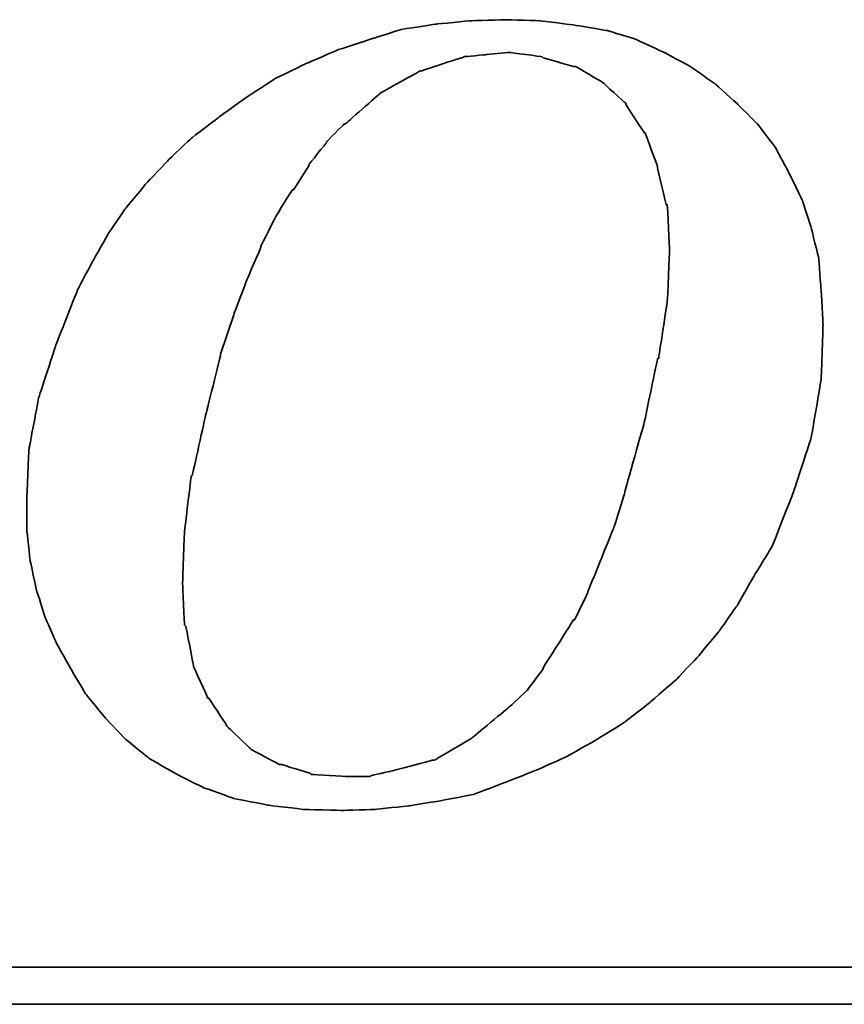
# Model space of a CAD drawing. Header units: millimetres. Extents: x 782 to 1252, y 158 to 339.
# Tile 51 of 55: x 1166.35 to 1173.07, y 206.15 to 214.19. Entities that reach past the tile are written whole.
import ezdxf

# ---------------------------------------------------------------- set-up
doc = ezdxf.new("R2010")
doc.units = ezdxf.units.MM
doc.layers.add('DIM', color=4, linetype='Continuous')
doc.layers.add('layer 1', color=7, linetype='Continuous')

# ---------------------------------------------------------------- blocks, each defined once
blk = doc.blocks.new('TBI MOTION logo(完整正式版)')
at = {"layer": 'layer 1', "color": 22, "lineweight": 35}
for points, knots in [([(35.79625, -6.98375), (35.79625, -6.98375), (36.23125, -7.43875), (36.23125, -7.43875), (36.23125, -7.43875), (36.23125, -7.43875), (36.75625, -7.87125), (36.75625, -7.87125), (36.75625, -7.87125), (36.75625, -7.87125), (37.33125, -8.20375), (37.33125, -8.20375), (37.33125, -8.20375), (37.33125, -8.20375), (37.95625, -8.51875), (37.95625, -8.51875), (37.95625, -8.51875), (37.95625, -8.51875), (38.62625, -8.75875), (38.62625, -8.75875), (38.62625, -8.75875), (38.62625, -8.75875), (39.37125, -8.90375), (39.37125, -8.90375), (39.37125, -8.90375), (39.37125, -8.90375), (40.14125, -8.99875), (40.14125, -8.99875), (40.14125, -8.99875), (40.14125, -8.99875), (41.02625, -9.02375), (41.02625, -9.02375), (41.02625, -9.02375), (41.02625, -9.02375), (41.74625, -8.99875), (41.74625, -8.99875), (41.74625, -8.99875), (41.74625, -8.99875), (42.46625, -8.92375), (42.46625, -8.92375), (42.46625, -8.92375), (42.46625, -8.92375), (43.21125, -8.80625), (43.21125, -8.80625), (43.21125, -8.80625), (43.21125, -8.80625), (43.93125, -8.66375), (43.93125, -8.66375), (43.93125, -8.66375), (43.93125, -8.66375), (44.62625, -8.39875), (44.62625, -8.39875), (44.62625, -8.39875), (44.62625, -8.39875), (45.29625, -8.13375), (45.29625, -8.13375), (45.29625, -8.13375), (45.29625, -8.13375), (45.94625, -7.84375), (45.94625, -7.84375), (45.94625, -7.84375), (45.94625, -7.84375), (46.61625, -7.46375), (46.61625, -7.46375), (46.61625, -7.46375), (46.61625, -7.46375), (47.24125, -7.07875), (47.24125, -7.07875), (47.24125, -7.07875), (47.24125, -7.07875), (47.81625, -6.62375), (47.81625, -6.62375), (47.81625, -6.62375), (47.81625, -6.62375), (48.36875, -6.14375), (48.36875, -6.14375), (48.36875, -6.14375), (48.36875, -6.14375), (48.84625, -5.64125), (48.84625, -5.64125), (48.84625, -5.64125), (48.84625, -5.64125), (49.32625, -5.06375), (49.32625, -5.06375), (49.32625, -5.06375), (49.32625, -5.06375), (49.71125, -4.51374), (49.71125, -4.51374), (49.71125, -4.51374), (49.71125, -4.51374), (50.09625, -3.83874), (50.09625, -3.83874), (50.09625, -3.83874), (50.09625, -3.83874), (50.48125, -3.21374), (50.48125, -3.21374), (50.48125, -3.21374), (50.48125, -3.21374), (50.96125, -1.99125), (50.96125, -1.99125), (50.96125, -1.99125), (50.96125, -1.99125), (51.34375, -0.81875), (51.34375, -0.81875), (51.34375, -0.81875), (51.34375, -0.81875), (51.56125, 0.45624), (51.56125, 0.45624), (51.56125, 0.45624), (51.56125, 0.45624), (51.60625, 1.67624), (51.60625, 1.67624), (51.60625, 1.67624), (51.60625, 1.67624), (51.56125, 2.44625), (51.56125, 2.44625), (51.56125, 2.44625), (51.56125, 2.44625), (51.51125, 3.14125), (51.51125, 3.14125), (51.51125, 3.14125), (51.51125, 3.14125), (51.34375, 3.81125), (51.34375, 3.81125), (51.34375, 3.81125), (51.34375, 3.81125), (51.15125, 4.41125), (51.15125, 4.41125), (51.15125, 4.41125), (51.15125, 4.41125), (50.86125, 5.01125), (50.86125, 5.01125), (50.86125, 5.01125), (50.86125, 5.01125), (50.55125, 5.58875), (50.55125, 5.58875), (50.55125, 5.58875), (50.55125, 5.58875), (50.16625, 6.09125), (50.16625, 6.09125), (50.16625, 6.09125), (50.16625, 6.09125), (49.71125, 6.54875), (49.71125, 6.54875), (49.71125, 6.54875), (49.71125, 6.54875), (49.23125, 6.98125), (49.23125, 6.98125), (49.23125, 6.98125), (49.23125, 6.98125), (48.67875, 7.36625), (48.67875, 7.36625), (48.67875, 7.36625), (48.67875, 7.36625), (48.10375, 7.67625), (48.10375, 7.67625), (48.10375, 7.67625), (48.10375, 7.67625), (47.48125, 7.96375), (47.48125, 7.96375), (47.48125, 7.96375), (47.48125, 7.96375), (46.85625, 8.15625), (46.85625, 8.15625), (46.85625, 8.15625), (46.85625, 8.15625), (46.13625, 8.27624), (46.13625, 8.27624), (46.13625, 8.27624), (46.13625, 8.27624), (45.39125, 8.37125), (45.39125, 8.37125), (45.39125, 8.37125), (45.39125, 8.37125), (44.62625, 8.39624), (44.62625, 8.39624), (44.62625, 8.39624), (44.62625, 8.39624), (43.83625, 8.37125), (43.83625, 8.37125), (43.83625, 8.37125), (43.83625, 8.37125), (43.09125, 8.30125), (43.09125, 8.30125), (43.09125, 8.30125), (43.09125, 8.30125), (42.32125, 8.18125), (42.32125, 8.18125), (42.32125, 8.18125), (42.32125, 8.18125), (41.62875, 7.96375), (41.62875, 7.96375), (41.62875, 7.96375), (41.62875, 7.96375), (40.90625, 7.72625), (40.90625, 7.72625), (40.90625, 7.72625), (40.90625, 7.72625), (40.23624, 7.43625), (40.23624, 7.43625), (40.23624, 7.43625), (40.23624, 7.43625), (39.54124, 7.10125), (39.54124, 7.10125), (39.54124, 7.10125), (39.54124, 7.10125), (38.91625, 6.69125), (38.91625, 6.69125), (38.91625, 6.69125), (38.91625, 6.69125), (38.31625, 6.26125), (38.31625, 6.26125), (38.31625, 6.26125), (38.31625, 6.26125), (37.69125, 5.78125), (37.69125, 5.78125), (37.69125, 5.78125), (37.69125, 5.78125), (37.18625, 5.30125), (37.18625, 5.30125), (37.18625, 5.30125), (37.18625, 5.30125), (36.70625, 4.79624), (36.70625, 4.79624), (36.70625, 4.79624), (36.70625, 4.79624), (36.23125, 4.22125), (36.23125, 4.22125), (36.23125, 4.22125), (36.23125, 4.22125), (35.87124, 3.69375), (35.87124, 3.69375), (35.87124, 3.69375), (35.87124, 3.69375), (35.53125, 3.09125), (35.53125, 3.09125), (35.53125, 3.09125), (35.53125, 3.09125), (35.19875, 2.47125), (35.19875, 2.47125), (35.19875, 2.47125), (35.19875, 2.47125), (34.71625, 1.24625), (34.71625, 1.24625), (34.71625, 1.24625), (34.71625, 1.24625), (34.33125, 0.06874), (34.33125, 0.06874), (34.33125, 0.06874), (34.33125, 0.06874), (34.11625, -1.07875), (34.11625, -1.07875), (34.11625, -1.07875), (34.11625, -1.07875), (34.07125, -2.15875), (34.07125, -2.15875), (34.07125, -2.15875), (34.07125, -2.15875), (34.07125, -2.85375), (34.07125, -2.85375), (34.07125, -2.85375), (34.07125, -2.85375), (34.14125, -3.50375), (34.14125, -3.50375), (34.14125, -3.50375), (34.14125, -3.50375), (34.28625, -4.17375), (34.28625, -4.17375), (34.28625, -4.17375), (34.28625, -4.17375), (34.47625, -4.77624), (34.47625, -4.77624), (34.47625, -4.77624), (34.47625, -4.77624), (34.71625, -5.32625), (34.71625, -5.32625), (34.71625, -5.32625), (34.71625, -5.32625), (35.05375, -5.92875), (35.05375, -5.92875), (35.05375, -5.92875), (35.05375, -5.92875), (35.36375, -6.45375), (35.36375, -6.45375), (35.36375, -6.45375), (35.36375, -6.45375), (35.79625, -6.98375), (35.79625, -6.98375)], [0, 0, 0, 0, 0.01388889, 0.01388889, 0.01388889, 0.0138889, 0.02777778, 0.02777778, 0.02777778, 0.02777779, 0.04166667, 0.04166667, 0.04166667, 0.04166668, 0.05555556, 0.05555556, 0.05555556, 0.05555557, 0.06944444, 0.06944444, 0.06944444, 0.06944445, 0.08333333, 0.08333333, 0.08333333, 0.08333334, 0.09722222, 0.09722222, 0.09722222, 0.09722223, 0.11111111, 0.11111111, 0.11111111, 0.11111112, 0.125, 0.125, 0.125, 0.12500001, 0.13888889, 0.13888889, 0.13888889, 0.1388889, 0.15277778, 0.15277778, 0.15277778, 0.15277779, 0.16666667, 0.16666667, 0.16666667, 0.16666668, 0.18055556, 0.18055556, 0.18055556, 0.18055557, 0.19444444, 0.19444444, 0.19444444, 0.19444445, 0.20833333, 0.20833333, 0.20833333, 0.20833334, 0.22222222, 0.22222222, 0.22222222, 0.22222223, 0.23611111, 0.23611111, 0.23611111, 0.23611112, 0.25, 0.25, 0.25, 0.25000001, 0.26388889, 0.26388889, 0.26388889, 0.2638889, 0.27777778, 0.27777778, 0.27777778, 0.27777779, 0.29166667, 0.29166667, 0.29166667, 0.29166668, 0.30555556, 0.30555556, 0.30555556, 0.30555557, 0.31944444, 0.31944444, 0.31944444, 0.31944445, 0.33333333, 0.33333333, 0.33333333, 0.33333334, 0.34722222, 0.34722222, 0.34722222, 0.34722223, 0.36111111, 0.36111111, 0.36111111, 0.36111112, 0.375, 0.375, 0.375, 0.37500001, 0.38888889, 0.38888889, 0.38888889, 0.3888889, 0.40277778, 0.40277778, 0.40277778, 0.40277779, 0.41666667, 0.41666667, 0.41666667, 0.41666668, 0.43055556, 0.43055556, 0.43055556, 0.43055557, 0.44444444, 0.44444444, 0.44444444, 0.44444445, 0.45833333, 0.45833333, 0.45833333, 0.45833334, 0.47222222, 0.47222222, 0.47222222, 0.47222223, 0.48611111, 0.48611111, 0.48611111, 0.48611112, 0.5, 0.5, 0.5, 0.50000001, 0.51388889, 0.51388889, 0.51388889, 0.5138889, 0.52777778, 0.52777778, 0.52777778, 0.52777779, 0.54166667, 0.54166667, 0.54166667, 0.54166668, 0.55555556, 0.55555556, 0.55555556, 0.55555557, 0.56944444, 0.56944444, 0.56944444, 0.56944445, 0.58333333, 0.58333333, 0.58333333, 0.58333334, 0.59722222, 0.59722222, 0.59722222, 0.59722223, 0.61111111, 0.61111111, 0.61111111, 0.61111112, 0.625, 0.625, 0.625, 0.62500001, 0.63888889, 0.63888889, 0.63888889, 0.6388889, 0.65277778, 0.65277778, 0.65277778, 0.65277779, 0.66666667, 0.66666667, 0.66666667, 0.66666668, 0.68055556, 0.68055556, 0.68055556, 0.68055557, 0.69444444, 0.69444444, 0.69444444, 0.69444445, 0.70833333, 0.70833333, 0.70833333, 0.70833334, 0.72222222, 0.72222222, 0.72222222, 0.72222223, 0.73611111, 0.73611111, 0.73611111, 0.73611112, 0.75, 0.75, 0.75, 0.75000001, 0.76388889, 0.76388889, 0.76388889, 0.7638889, 0.77777778, 0.77777778, 0.77777778, 0.77777779, 0.79166667, 0.79166667, 0.79166667, 0.79166668, 0.80555556, 0.80555556, 0.80555556, 0.80555557, 0.81944444, 0.81944444, 0.81944444, 0.81944445, 0.83333333, 0.83333333, 0.83333333, 0.83333334, 0.84722222, 0.84722222, 0.84722222, 0.84722223, 0.86111111, 0.86111111, 0.86111111, 0.86111112, 0.875, 0.875, 0.875, 0.87500001, 0.88888889, 0.88888889, 0.88888889, 0.8888889, 0.90277778, 0.90277778, 0.90277778, 0.90277779, 0.91666667, 0.91666667, 0.91666667, 0.91666668, 0.93055556, 0.93055556, 0.93055556, 0.93055557, 0.94444444, 0.94444444, 0.94444444, 0.94444445, 0.95833333, 0.95833333, 0.95833333, 0.95833334, 0.97222222, 0.97222222, 0.97222222, 0.97222223, 0.98611111, 0.98611111, 0.98611111, 0.98611112, 1, 1, 1, 1]), ([(38.33875, 1.03124), (38.33875, 1.03124), (38.62625, 1.89625), (38.62625, 1.89625), (38.62625, 1.89625), (38.62625, 1.89625), (38.91625, 2.66375), (38.91625, 2.66375), (38.91625, 2.66375), (38.91625, 2.66375), (39.22625, 3.38125), (39.22625, 3.38125), (39.22625, 3.38125), (39.22625, 3.38125), (39.22625, 3.40624), (39.22625, 3.40624), (39.22625, 3.40624), (39.22625, 3.40624), (39.56124, 4.07624), (39.56124, 4.07624), (39.56124, 4.07624), (39.56124, 4.07624), (39.92125, 4.65125), (39.92125, 4.65125), (39.92125, 4.65125), (39.92125, 4.65125), (39.94625, 4.65125), (39.94625, 4.65125), (39.94625, 4.65125), (39.94625, 4.65125), (40.28125, 5.17875), (40.28125, 5.17875), (40.28125, 5.17875), (40.28125, 5.17875), (40.28125, 5.20375), (40.28125, 5.20375), (40.28125, 5.20375), (40.28125, 5.20375), (40.66875, 5.68625), (40.66875, 5.68625), (40.66875, 5.68625), (40.66875, 5.68625), (40.66875, 5.70625), (40.66875, 5.70625), (40.66875, 5.70625), (40.66875, 5.70625), (41.05124, 6.09125), (41.05124, 6.09125), (41.05124, 6.09125), (41.05124, 6.09125), (41.07625, 6.09125), (41.07625, 6.09125), (41.07625, 6.09125), (41.07625, 6.09125), (41.84125, 6.76625), (41.84125, 6.76625), (41.84125, 6.76625), (41.84125, 6.76625), (41.86625, 6.78625), (41.86625, 6.78625), (41.86625, 6.78625), (41.86625, 6.78625), (42.73125, 7.26624), (42.73125, 7.26624), (42.73125, 7.26624), (42.73125, 7.26624), (42.75625, 7.26624), (42.75625, 7.26624), (42.75625, 7.26624), (42.75625, 7.26624), (43.18625, 7.41125), (43.18625, 7.41125), (43.18625, 7.41125), (43.18625, 7.41125), (43.64125, 7.55625), (43.64125, 7.55625), (43.64125, 7.55625), (43.64125, 7.55625), (43.66625, 7.55625), (43.66625, 7.55625), (43.66625, 7.55625), (43.66625, 7.55625), (43.69125, 7.58124), (43.69125, 7.58124), (43.69125, 7.58124), (43.69125, 7.58124), (44.19125, 7.62625), (44.19125, 7.62625), (44.19125, 7.62625), (44.19125, 7.62625), (44.67125, 7.67625), (44.67125, 7.67625), (44.67125, 7.67625), (44.67125, 7.67625), (44.69625, 7.67625), (44.69625, 7.67625), (44.69625, 7.67625), (44.69625, 7.67625), (45.41875, 7.58124), (45.41875, 7.58124), (45.41875, 7.58124), (45.41875, 7.58124), (45.44125, 7.55625), (45.44125, 7.55625), (45.44125, 7.55625), (45.44125, 7.55625), (46.11125, 7.36625), (46.11125, 7.36625), (46.11125, 7.36625), (46.11125, 7.36625), (46.13625, 7.36625), (46.13625, 7.36625), (46.13625, 7.36625), (46.13625, 7.36625), (46.15875, 7.36625), (46.15875, 7.36625), (46.15875, 7.36625), (46.15875, 7.36625), (46.73625, 7.02624), (46.73625, 7.02624), (46.73625, 7.02624), (46.73625, 7.02624), (46.76125, 7.00624), (46.76125, 7.00624), (46.76125, 7.00624), (46.76125, 7.00624), (47.24125, 6.57124), (47.24125, 6.57124), (47.24125, 6.57124), (47.24125, 6.57124), (47.26625, 6.54875), (47.26625, 6.54875), (47.26625, 6.54875), (47.26625, 6.54875), (47.26625, 6.52375), (47.26625, 6.52375), (47.26625, 6.52375), (47.26625, 6.52375), (47.67375, 5.89875), (47.67375, 5.89875), (47.67375, 5.89875), (47.67375, 5.89875), (47.69625, 5.89875), (47.69625, 5.89875), (47.69625, 5.89875), (47.69625, 5.89875), (47.69625, 5.87625), (47.69625, 5.87625), (47.69625, 5.87625), (47.69625, 5.87625), (47.96125, 5.15625), (47.96125, 5.15625), (47.96125, 5.15625), (47.96125, 5.15625), (47.96125, 5.13125), (47.96125, 5.13125), (47.96125, 5.13125), (47.96125, 5.13125), (48.15125, 4.31875), (48.15125, 4.31875), (48.15125, 4.31875), (48.15125, 4.31875), (48.17625, 4.31875), (48.17625, 4.31875), (48.17625, 4.31875), (48.17625, 4.31875), (48.17625, 4.29125), (48.17625, 4.29125), (48.17625, 4.29125), (48.17625, 4.29125), (48.22625, 3.33125), (48.22625, 3.33125), (48.22625, 3.33125), (48.22625, 3.33125), (48.22625, 3.30875), (48.22625, 3.30875), (48.22625, 3.30875), (48.22625, 3.30875), (48.17625, 2.20624), (48.17625, 2.20624), (48.17625, 2.20624), (48.17625, 2.20624), (48.17625, 2.18124), (48.17625, 2.18124), (48.17625, 2.18124), (48.17625, 2.18124), (47.98375, 0.93624), (47.98375, 0.93624), (47.98375, 0.93624), (47.98375, 0.93624), (47.96125, 0.93624), (47.96125, 0.93624), (47.96125, 0.93624), (47.96125, 0.93624), (47.67375, -0.45874), (47.67375, -0.45874), (47.67375, -0.45874), (47.67375, -0.45874), (47.24125, -1.99125), (47.24125, -1.99125), (47.24125, -1.99125), (47.24125, -1.99125), (47.24125, -2.01874), (47.24125, -2.01874), (47.24125, -2.01874), (47.24125, -2.01874), (47.00125, -2.78375), (47.00125, -2.78375), (47.00125, -2.78375), (47.00125, -2.78375), (46.71125, -3.50375), (46.71125, -3.50375), (46.71125, -3.50375), (46.71125, -3.50375), (46.42625, -4.19875), (46.42625, -4.19875), (46.42625, -4.19875), (46.42625, -4.19875), (46.42625, -4.22375), (46.42625, -4.22375), (46.42625, -4.22375), (46.42625, -4.22375), (46.13625, -4.82374), (46.13625, -4.82374), (46.13625, -4.82374), (46.13625, -4.82374), (46.11125, -4.82374), (46.11125, -4.82374), (46.11125, -4.82374), (46.11125, -4.82374), (45.77625, -5.35125), (45.77625, -5.35125), (45.77625, -5.35125), (45.77625, -5.35125), (45.44125, -5.87875), (45.44125, -5.87875), (45.44125, -5.87875), (45.44125, -5.87875), (45.44125, -5.90375), (45.44125, -5.90375), (45.44125, -5.90375), (45.44125, -5.90375), (45.10625, -6.35875), (45.10625, -6.35875), (45.10625, -6.35875), (45.10625, -6.35875), (45.08125, -6.38375), (45.08125, -6.38375), (45.08125, -6.38375), (45.08125, -6.38375), (44.69625, -6.74375), (44.69625, -6.74375), (44.69625, -6.74375), (44.69625, -6.74375), (43.88375, -7.41625), (43.88375, -7.41625), (43.88375, -7.41625), (43.88375, -7.41625), (43.85625, -7.43875), (43.85625, -7.43875), (43.85625, -7.43875), (43.85625, -7.43875), (43.04125, -7.91875), (43.04125, -7.91875), (43.04125, -7.91875), (43.04125, -7.91875), (43.01625, -7.91875), (43.01625, -7.91875), (43.01625, -7.91875), (43.01625, -7.91875), (42.99625, -7.91875), (42.99625, -7.91875), (42.99625, -7.91875), (42.99625, -7.91875), (42.08125, -8.15875), (42.08125, -8.15875), (42.08125, -8.15875), (42.08125, -8.15875), (41.65125, -8.25625), (41.65125, -8.25625), (41.65125, -8.25625), (41.65125, -8.25625), (41.62875, -8.27875), (41.62875, -8.27875), (41.62875, -8.27875), (41.62875, -8.27875), (41.60125, -8.27875), (41.60125, -8.27875), (41.60125, -8.27875), (41.60125, -8.27875), (41.12125, -8.27875), (41.12125, -8.27875), (41.12125, -8.27875), (41.12125, -8.27875), (40.35624, -8.23125), (40.35624, -8.23125), (40.35624, -8.23125), (40.35624, -8.23125), (40.33125, -8.23125), (40.33125, -8.23125), (40.33125, -8.23125), (40.33125, -8.23125), (40.30625, -8.20375), (40.30625, -8.20375), (40.30625, -8.20375), (40.30625, -8.20375), (39.68375, -8.01375), (39.68375, -8.01375), (39.68375, -8.01375), (39.68375, -8.01375), (39.66124, -8.01375), (39.66124, -8.01375), (39.66124, -8.01375), (39.66124, -8.01375), (39.63625, -8.01375), (39.63625, -8.01375), (39.63625, -8.01375), (39.63625, -8.01375), (39.01125, -7.67875), (39.01125, -7.67875), (39.01125, -7.67875), (39.01125, -7.67875), (38.98875, -7.65375), (38.98875, -7.65375), (38.98875, -7.65375), (38.98875, -7.65375), (38.48625, -7.17375), (38.48625, -7.17375), (38.48625, -7.17375), (38.48625, -7.17375), (38.45875, -7.14875), (38.45875, -7.14875), (38.45875, -7.14875), (38.45875, -7.14875), (38.45875, -7.12875), (38.45875, -7.12875), (38.45875, -7.12875), (38.45875, -7.12875), (38.07625, -6.54875), (38.07625, -6.54875), (38.07625, -6.54875), (38.07625, -6.54875), (38.05125, -6.54875), (38.05125, -6.54875), (38.05125, -6.54875), (38.05125, -6.54875), (38.05125, -6.52875), (38.05125, -6.52875), (38.05125, -6.52875), (38.05125, -6.52875), (37.74125, -5.85375), (37.74125, -5.85375), (37.74125, -5.85375), (37.74125, -5.85375), (37.74125, -5.82875), (37.74125, -5.82875), (37.74125, -5.82875), (37.74125, -5.82875), (37.57375, -4.96875), (37.57375, -4.96875), (37.57375, -4.96875), (37.57375, -4.96875), (37.54625, -4.94375), (37.54625, -4.94375), (37.54625, -4.94375), (37.54625, -4.94375), (37.50125, -4.03375), (37.50125, -4.03375), (37.50125, -4.03375), (37.50125, -4.03375), (37.50125, -4.00875), (37.50125, -4.00875), (37.50125, -4.00875), (37.50125, -4.00875), (37.54625, -2.85375), (37.54625, -2.85375), (37.54625, -2.85375), (37.54625, -2.85375), (37.69125, -1.65875), (37.69125, -1.65875), (37.69125, -1.65875), (37.69125, -1.65875), (37.71624, -1.63375), (37.71624, -1.63375), (37.71624, -1.63375), (37.71624, -1.63375), (38.00375, -0.33875), (38.00375, -0.33875), (38.00375, -0.33875), (38.00375, -0.33875), (38.33875, 1.00624), (38.33875, 1.00624), (38.33875, 1.00624), (38.33875, 1.00624), (38.33875, 1.03124), (38.33875, 1.03124)], [0, 0, 0, 0, 0.01010101, 0.01010101, 0.01010101, 0.01010102, 0.02020202, 0.02020202, 0.02020202, 0.02020203, 0.03030303, 0.03030303, 0.03030303, 0.03030304, 0.04040404, 0.04040404, 0.04040404, 0.04040405, 0.05050505, 0.05050505, 0.05050505, 0.05050506, 0.06060606, 0.06060606, 0.06060606, 0.06060607, 0.07070707, 0.07070707, 0.07070707, 0.07070708, 0.08080808, 0.08080808, 0.08080808, 0.08080809, 0.09090909, 0.09090909, 0.09090909, 0.0909091, 0.1010101, 0.1010101, 0.1010101, 0.10101011, 0.11111111, 0.11111111, 0.11111111, 0.11111112, 0.12121212, 0.12121212, 0.12121212, 0.12121213, 0.13131313, 0.13131313, 0.13131313, 0.13131314, 0.14141414, 0.14141414, 0.14141414, 0.14141415, 0.15151515, 0.15151515, 0.15151515, 0.15151516, 0.16161616, 0.16161616, 0.16161616, 0.16161617, 0.17171717, 0.17171717, 0.17171717, 0.17171718, 0.18181818, 0.18181818, 0.18181818, 0.18181819, 0.19191919, 0.19191919, 0.19191919, 0.1919192, 0.2020202, 0.2020202, 0.2020202, 0.20202021, 0.21212121, 0.21212121, 0.21212121, 0.21212122, 0.22222222, 0.22222222, 0.22222222, 0.22222223, 0.23232323, 0.23232323, 0.23232323, 0.23232324, 0.24242424, 0.24242424, 0.24242424, 0.24242425, 0.25252525, 0.25252525, 0.25252525, 0.25252526, 0.26262626, 0.26262626, 0.26262626, 0.26262627, 0.27272727, 0.27272727, 0.27272727, 0.27272728, 0.28282828, 0.28282828, 0.28282828, 0.28282829, 0.29292929, 0.29292929, 0.29292929, 0.2929293, 0.3030303, 0.3030303, 0.3030303, 0.30303031, 0.31313131, 0.31313131, 0.31313131, 0.31313132, 0.32323232, 0.32323232, 0.32323232, 0.32323233, 0.33333333, 0.33333333, 0.33333333, 0.33333334, 0.34343434, 0.34343434, 0.34343434, 0.34343435, 0.35353535, 0.35353535, 0.35353535, 0.35353536, 0.36363636, 0.36363636, 0.36363636, 0.36363637, 0.37373737, 0.37373737, 0.37373737, 0.37373738, 0.38383838, 0.38383838, 0.38383838, 0.38383839, 0.39393939, 0.39393939, 0.39393939, 0.3939394, 0.4040404, 0.4040404, 0.4040404, 0.40404041, 0.41414141, 0.41414141, 0.41414141, 0.41414142, 0.42424242, 0.42424242, 0.42424242, 0.42424243, 0.43434343, 0.43434343, 0.43434343, 0.43434344, 0.44444444, 0.44444444, 0.44444444, 0.44444445, 0.45454545, 0.45454545, 0.45454545, 0.45454546, 0.46464646, 0.46464646, 0.46464646, 0.46464647, 0.47474747, 0.47474747, 0.47474747, 0.47474748, 0.48484848, 0.48484848, 0.48484848, 0.48484849, 0.49494949, 0.49494949, 0.49494949, 0.4949495, 0.50505051, 0.50505051, 0.50505051, 0.50505052, 0.51515152, 0.51515152, 0.51515152, 0.51515153, 0.52525253, 0.52525253, 0.52525253, 0.52525254, 0.53535354, 0.53535354, 0.53535354, 0.53535355, 0.54545455, 0.54545455, 0.54545455, 0.54545456, 0.55555556, 0.55555556, 0.55555556, 0.55555557, 0.56565657, 0.56565657, 0.56565657, 0.56565658, 0.57575758, 0.57575758, 0.57575758, 0.57575759, 0.58585859, 0.58585859, 0.58585859, 0.5858586, 0.5959596, 0.5959596, 0.5959596, 0.59595961, 0.60606061, 0.60606061, 0.60606061, 0.60606062, 0.61616162, 0.61616162, 0.61616162, 0.61616163, 0.62626263, 0.62626263, 0.62626263, 0.62626264, 0.63636364, 0.63636364, 0.63636364, 0.63636365, 0.64646465, 0.64646465, 0.64646465, 0.64646466, 0.65656566, 0.65656566, 0.65656566, 0.65656567, 0.66666667, 0.66666667, 0.66666667, 0.66666668, 0.67676768, 0.67676768, 0.67676768, 0.67676769, 0.68686869, 0.68686869, 0.68686869, 0.6868687, 0.6969697, 0.6969697, 0.6969697, 0.69696971, 0.70707071, 0.70707071, 0.70707071, 0.70707072, 0.71717172, 0.71717172, 0.71717172, 0.71717173, 0.72727273, 0.72727273, 0.72727273, 0.72727274, 0.73737374, 0.73737374, 0.73737374, 0.73737375, 0.74747475, 0.74747475, 0.74747475, 0.74747476, 0.75757576, 0.75757576, 0.75757576, 0.75757577, 0.76767677, 0.76767677, 0.76767677, 0.76767678, 0.77777778, 0.77777778, 0.77777778, 0.77777779, 0.78787879, 0.78787879, 0.78787879, 0.7878788, 0.7979798, 0.7979798, 0.7979798, 0.79797981, 0.80808081, 0.80808081, 0.80808081, 0.80808082, 0.81818182, 0.81818182, 0.81818182, 0.81818183, 0.82828283, 0.82828283, 0.82828283, 0.82828284, 0.83838384, 0.83838384, 0.83838384, 0.83838385, 0.84848485, 0.84848485, 0.84848485, 0.84848486, 0.85858586, 0.85858586, 0.85858586, 0.85858587, 0.86868687, 0.86868687, 0.86868687, 0.86868688, 0.87878788, 0.87878788, 0.87878788, 0.87878789, 0.88888889, 0.88888889, 0.88888889, 0.8888889, 0.8989899, 0.8989899, 0.8989899, 0.89898991, 0.90909091, 0.90909091, 0.90909091, 0.90909092, 0.91919192, 0.91919192, 0.91919192, 0.91919193, 0.92929293, 0.92929293, 0.92929293, 0.92929294, 0.93939394, 0.93939394, 0.93939394, 0.93939395, 0.94949495, 0.94949495, 0.94949495, 0.94949496, 0.95959596, 0.95959596, 0.95959596, 0.95959597, 0.96969697, 0.96969697, 0.96969697, 0.96969698, 0.97979798, 0.97979798, 0.97979798, 0.97979799, 0.98989899, 0.98989899, 0.98989899, 0.989899, 1, 1, 1, 1]), ([(75.90875, -9.47875), (75.90875, -9.47875), (75.90875, -12.28625), (75.90875, -12.28625), (75.90875, -12.28625), (75.90875, -12.28625), (75.90875, -12.47875), (75.90875, -12.47875), (75.90875, -12.47875), (75.90875, -12.47875), (75.71625, -12.47875), (75.71625, -12.47875), (75.71625, -12.47875), (75.71625, -12.47875), (-88.32875, -12.47875), (-88.32875, -12.47875), (-88.32875, -12.47875), (-88.32875, -12.47875), (-88.32875, -13.29375), (-88.32875, -13.29375), (-88.32875, -13.29375), (-88.32875, -13.29375), (82.89125, -13.29375), (82.89125, -13.29375), (82.89125, -13.29375), (82.89125, -13.29375), (75.90875, -9.47875), (75.90875, -9.47875)], [0, 0, 0, 0, 0.14285714, 0.14285714, 0.14285714, 0.14285715, 0.28571429, 0.28571429, 0.28571429, 0.2857143, 0.42857143, 0.42857143, 0.42857143, 0.42857144, 0.57142857, 0.57142857, 0.57142857, 0.57142858, 0.71428571, 0.71428571, 0.71428571, 0.71428572, 0.85714286, 0.85714286, 0.85714286, 0.85714287, 1, 1, 1, 1])]:
    blk.add_open_spline(points, degree=3, knots=knots, dxfattribs=at)

msp = doc.modelspace()

# ---------------------------------------------------------------- block references
at = {"layer": 'DIM', "color": 7, "xscale": 0.3705098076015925, "yscale": 0.3705098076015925, "zscale": 0.3705098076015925}
msp.add_blockref('TBI MOTION logo(完整正式版)', (1153.7799, 211.0751), dxfattribs=at)

doc.saveas('drawing.dxf')
